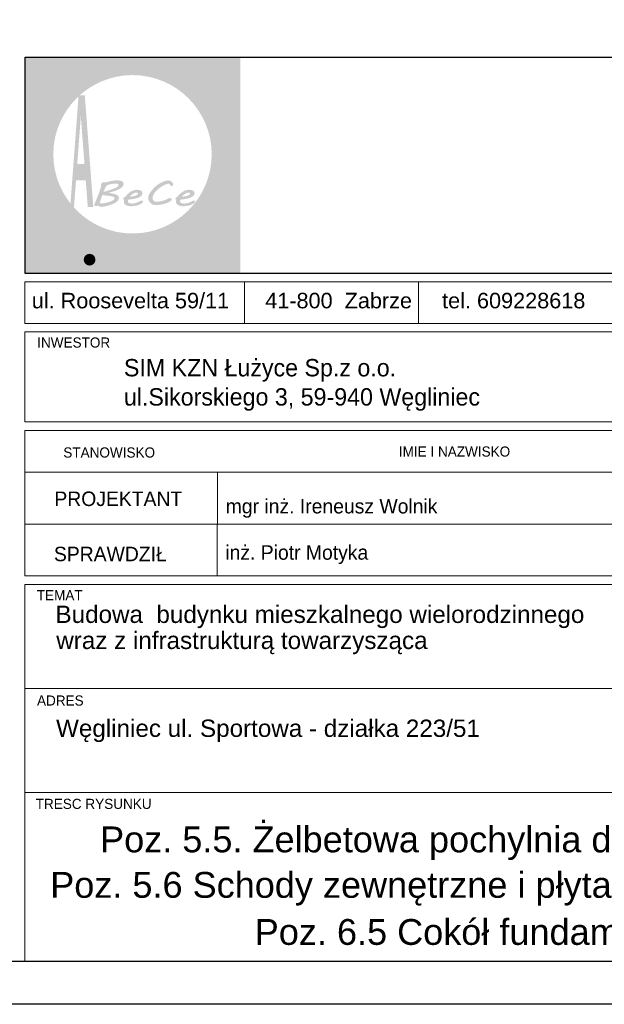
# Model space of a CAD drawing. Header units: millimetres. Extents: x 794 to 22817, y 194 to 7636.
# Tile 9 of 16: x 2580 to 2750, y 557 to 843. Entities that reach past the tile are written whole.
import ezdxf
from ezdxf.enums import TextEntityAlignment as Align

# ---------------------------------------------------------------- set-up
doc = ezdxf.new("R2010")
doc.units = ezdxf.units.MM
doc.header["$LTSCALE"] = 25
doc.layers.add('A-TABELKA', color=24, linetype='Continuous', lineweight=18)
doc.layers.add('a-tabelka_Nr_pióra__7', color=7, linetype='Continuous', lineweight=13)
doc.layers.add('BA_ram', color=2, linetype='Continuous')
doc.layers.add('Warstwa 1', color=7, linetype='Continuous')
doc.styles.add('olo-2', font='ARIAL.TTF')
doc.styles.add('olo1', font='ISI-ROMANS_PL.SHX', dxfattribs={"height": 18})
doc.styles.add('SN1', font='arial.ttf', dxfattribs={"height": 1})

msp = doc.modelspace()

# ---------------------------------------------------------------- hatches: boundary and pattern name
at = {"linetype": 'Continuous', "lineweight": 0}
h = msp.add_hatch(color=254, dxfattribs=at)
edge = h.paths.add_edge_path()
edge.add_spline(control_points=[(2615.52, 777.46), (2615.52, 777.46), (2615.87, 777.04), (2615.87, 777.04), (2615.87, 777.04), (2616.23, 777.51), (2616.23, 777.51), (2616.23, 777.51), (2615.87, 777.93), (2615.87, 777.93), (2615.87, 777.93), (2615.52, 777.46), (2615.52, 777.46)], knot_values=[0, 0, 0, 0, 0.25, 0.25, 0.25, 0.5, 0.5, 0.5, 0.75, 0.75, 0.75, 1, 1, 1, 1], degree=3, periodic=0)
edge = h.paths.add_edge_path()
edge.add_spline(control_points=[(2614.38, 770.28), (2614.38, 770.28), (2614.53, 769.81), (2614.53, 769.81), (2614.53, 769.81), (2614.61, 769.81), (2614.61, 769.81), (2615.16, 769.81), (2615.56, 769.95), (2615.78, 770.23), (2616, 770.51), (2616.11, 771.02), (2616.11, 771.76), (2616.11, 771.76), (2616.11, 776.09), (2616.11, 776.09), (2616.11, 776.09), (2615.63, 776.03), (2615.63, 776.03), (2615.63, 776.03), (2615.63, 771.76), (2615.63, 771.76), (2615.63, 771.14), (2615.56, 770.74), (2615.4, 770.56), (2615.24, 770.37), (2614.94, 770.28), (2614.51, 770.28), (2614.51, 770.28), (2614.38, 770.28), (2614.38, 770.28)], knot_values=[0, 0, 0, 0, 0.1, 0.1, 0.1, 0.2, 0.2, 0.2, 0.3, 0.3, 0.3, 0.4, 0.4, 0.4, 0.5, 0.5, 0.5, 0.6, 0.6, 0.6, 0.7, 0.7, 0.7, 0.8, 0.8, 0.8, 0.9, 0.9, 0.9, 1, 1, 1, 1], degree=3, periodic=0)
h = msp.add_hatch(color=254, dxfattribs=at)
edge = h.paths.add_edge_path()
edge.add_spline(control_points=[(2627.28, 771.48), (2627.28, 771.48), (2627.28, 771.99), (2627.28, 771.99), (2627.2, 771.97), (2627.12, 771.95), (2627.05, 771.94), (2626.98, 771.93), (2626.92, 771.93), (2626.86, 771.93), (2626.6, 771.93), (2626.42, 772.01), (2626.31, 772.17), (2626.21, 772.33), (2626.15, 772.65), (2626.15, 773.15), (2626.15, 773.15), (2626.15, 775.54), (2626.15, 775.54), (2626.15, 775.54), (2627.24, 775.54), (2627.24, 775.54), (2627.24, 775.54), (2627.24, 776.03), (2627.24, 776.03), (2627.24, 776.03), (2626.15, 776.03), (2626.15, 776.03), (2626.15, 776.03), (2626.15, 777.42), (2626.15, 777.42), (2626.15, 777.42), (2625.69, 777.11), (2625.69, 777.11), (2625.69, 777.11), (2625.69, 776.03), (2625.69, 776.03), (2625.69, 776.03), (2625.22, 776.03), (2625.22, 776.03), (2625.22, 776.03), (2625.09, 775.54), (2625.09, 775.54), (2625.09, 775.54), (2625.69, 775.54), (2625.69, 775.54), (2625.69, 775.54), (2625.69, 773.21), (2625.69, 773.21), (2625.69, 772.53), (2625.78, 772.06), (2625.95, 771.8), (2626.12, 771.55), (2626.42, 771.42), (2626.84, 771.42), (2626.9, 771.42), (2626.97, 771.42), (2627.05, 771.43), (2627.12, 771.44), (2627.2, 771.46), (2627.28, 771.48)], knot_values=[0, 0, 0, 0, 0.05, 0.05, 0.05, 0.1, 0.1, 0.1, 0.15, 0.15, 0.15, 0.2, 0.2, 0.2, 0.25, 0.25, 0.25, 0.3, 0.3, 0.3, 0.35, 0.35, 0.35, 0.4, 0.4, 0.4, 0.45, 0.45, 0.45, 0.5, 0.5, 0.5, 0.55, 0.55, 0.55, 0.6, 0.6, 0.6, 0.65, 0.65, 0.65, 0.7, 0.7, 0.7, 0.75, 0.75, 0.75, 0.8, 0.8, 0.8, 0.85, 0.85, 0.85, 0.9, 0.9, 0.9, 0.95, 0.95, 0.95, 1, 1, 1, 1], degree=3, periodic=0)
h = msp.add_hatch(color=160, dxfattribs=at)
edge = h.paths.add_edge_path()
edge.add_spline(control_points=[(2600.14, 775.07), (2599.2, 775.07), (2598.43, 774.31), (2598.43, 773.36), (2598.43, 772.42), (2599.2, 771.65), (2600.14, 771.65), (2601.08, 771.65), (2601.85, 772.42), (2601.85, 773.36), (2601.85, 774.31), (2601.08, 775.07), (2600.14, 775.07)], knot_values=[0, 0, 0, 0, 0.25, 0.25, 0.25, 0.5, 0.5, 0.5, 0.75, 0.75, 0.75, 1, 1, 1, 1], degree=3, periodic=0)
h = msp.add_hatch(color=254, dxfattribs=at)
edge = h.paths.add_edge_path()
edge.add_spline(control_points=[(2603.38, 776.03), (2603.38, 776.03), (2603.38, 769.81), (2603.38, 769.81), (2603.38, 769.81), (2603.85, 769.87), (2603.85, 769.87), (2603.85, 769.87), (2603.85, 772.39), (2603.85, 772.39), (2604.05, 772.06), (2604.3, 771.81), (2604.59, 771.63), (2604.88, 771.46), (2605.21, 771.37), (2605.57, 771.37), (2606.19, 771.37), (2606.71, 771.6), (2607.13, 772.06), (2607.55, 772.51), (2607.76, 773.08), (2607.76, 773.76), (2607.76, 774.43), (2607.55, 775), (2607.13, 775.45), (2606.71, 775.9), (2606.19, 776.13), (2605.57, 776.13), (2605.22, 776.13), (2604.9, 776.05), (2604.61, 775.87), (2604.32, 775.7), (2604.06, 775.45), (2603.85, 775.13), (2603.85, 775.13), (2603.85, 776.09), (2603.85, 776.09), (2603.85, 776.09), (2603.38, 776.03), (2603.38, 776.03)], knot_values=[0, 0, 0, 0, 0.076923, 0.076923, 0.076923, 0.153846, 0.153846, 0.153846, 0.230769, 0.230769, 0.230769, 0.307692, 0.307692, 0.307692, 0.384615, 0.384615, 0.384615, 0.461538, 0.461538, 0.461538, 0.538462, 0.538462, 0.538462, 0.615385, 0.615385, 0.615385, 0.692308, 0.692308, 0.692308, 0.769231, 0.769231, 0.769231, 0.846154, 0.846154, 0.846154, 0.923077, 0.923077, 0.923077, 1, 1, 1, 1], degree=3, periodic=0)
edge = h.paths.add_edge_path(flags=16)
edge.add_spline(control_points=[(2603.85, 773.76), (2603.85, 774.28), (2604.01, 774.72), (2604.35, 775.09), (2604.69, 775.46), (2605.09, 775.64), (2605.57, 775.64), (2606.04, 775.64), (2606.45, 775.46), (2606.78, 775.09), (2607.12, 774.72), (2607.28, 774.28), (2607.28, 773.76), (2607.28, 773.24), (2607.12, 772.79), (2606.78, 772.43), (2606.45, 772.06), (2606.04, 771.87), (2605.57, 771.87), (2605.09, 771.87), (2604.69, 772.06), (2604.35, 772.43), (2604.01, 772.79), (2603.85, 773.24), (2603.85, 773.76)], knot_values=[0, 0, 0, 0, 0.125, 0.125, 0.125, 0.25, 0.25, 0.25, 0.375, 0.375, 0.375, 0.5, 0.5, 0.5, 0.625, 0.625, 0.625, 0.75, 0.75, 0.75, 0.875, 0.875, 0.875, 1, 1, 1, 1], degree=3, periodic=0)
h = msp.add_hatch(color=254, dxfattribs=at)
edge = h.paths.add_edge_path()
edge.add_spline(control_points=[(2608.43, 771.42), (2608.43, 771.42), (2608.89, 771.48), (2608.89, 771.48), (2608.89, 771.48), (2608.89, 773.2), (2608.89, 773.2), (2608.89, 774), (2609.01, 774.6), (2609.23, 775), (2609.46, 775.4), (2609.81, 775.63), (2610.28, 775.68), (2610.28, 775.68), (2610.47, 776.18), (2610.47, 776.18), (2610.47, 776.18), (2610.36, 776.18), (2610.36, 776.18), (2610.03, 776.18), (2609.75, 776.09), (2609.51, 775.91), (2609.27, 775.73), (2609.06, 775.47), (2608.89, 775.11), (2608.89, 775.11), (2608.89, 776.09), (2608.89, 776.09), (2608.89, 776.09), (2608.43, 776.03), (2608.43, 776.03), (2608.43, 776.03), (2608.43, 771.42), (2608.43, 771.42)], knot_values=[0, 0, 0, 0, 0.090909, 0.090909, 0.090909, 0.181818, 0.181818, 0.181818, 0.272727, 0.272727, 0.272727, 0.363636, 0.363636, 0.363636, 0.454545, 0.454545, 0.454545, 0.545455, 0.545455, 0.545455, 0.636364, 0.636364, 0.636364, 0.727273, 0.727273, 0.727273, 0.818182, 0.818182, 0.818182, 0.909091, 0.909091, 0.909091, 1, 1, 1, 1], degree=3, periodic=0)
h = msp.add_hatch(color=254, dxfattribs=at)
edge = h.paths.add_edge_path()
edge.add_spline(control_points=[(2610.5, 773.76), (2610.5, 773.08), (2610.71, 772.52), (2611.14, 772.06), (2611.56, 771.6), (2612.08, 771.37), (2612.71, 771.37), (2613.33, 771.37), (2613.85, 771.6), (2614.27, 772.06), (2614.69, 772.51), (2614.9, 773.08), (2614.9, 773.76), (2614.9, 774.43), (2614.69, 775), (2614.27, 775.45), (2613.85, 775.9), (2613.33, 776.13), (2612.71, 776.13), (2612.08, 776.13), (2611.55, 775.9), (2611.13, 775.45), (2610.71, 775), (2610.5, 774.43), (2610.5, 773.76)], knot_values=[0, 0, 0, 0, 0.125, 0.125, 0.125, 0.25, 0.25, 0.25, 0.375, 0.375, 0.375, 0.5, 0.5, 0.5, 0.625, 0.625, 0.625, 0.75, 0.75, 0.75, 0.875, 0.875, 0.875, 1, 1, 1, 1], degree=3, periodic=0)
edge = h.paths.add_edge_path(flags=16)
edge.add_spline(control_points=[(2610.98, 773.76), (2610.98, 774.28), (2611.15, 774.72), (2611.49, 775.09), (2611.82, 775.46), (2612.23, 775.64), (2612.71, 775.64), (2613.18, 775.64), (2613.59, 775.46), (2613.92, 775.09), (2614.26, 774.72), (2614.43, 774.28), (2614.43, 773.76), (2614.43, 773.24), (2614.26, 772.79), (2613.92, 772.43), (2613.59, 772.06), (2613.18, 771.87), (2612.71, 771.87), (2612.23, 771.87), (2611.82, 772.06), (2611.49, 772.43), (2611.15, 772.79), (2610.98, 773.24), (2610.98, 773.76)], knot_values=[0, 0, 0, 0, 0.125, 0.125, 0.125, 0.25, 0.25, 0.25, 0.375, 0.375, 0.375, 0.5, 0.5, 0.5, 0.625, 0.625, 0.625, 0.75, 0.75, 0.75, 0.875, 0.875, 0.875, 1, 1, 1, 1], degree=3, periodic=0)
h = msp.add_hatch(color=254, dxfattribs=at)
edge = h.paths.add_edge_path()
edge.add_spline(control_points=[(2620.64, 772.02), (2620.64, 772.02), (2620.64, 772.68), (2620.64, 772.68), (2620.32, 772.4), (2620.03, 772.2), (2619.77, 772.08), (2619.51, 771.96), (2619.25, 771.9), (2618.99, 771.9), (2618.66, 771.9), (2618.36, 771.99), (2618.09, 772.17), (2617.83, 772.35), (2617.61, 772.6), (2617.46, 772.93), (2617.46, 772.93), (2620.72, 775.04), (2620.72, 775.04), (2620.56, 775.39), (2620.33, 775.66), (2620.03, 775.85), (2619.73, 776.04), (2619.38, 776.13), (2618.99, 776.13), (2618.36, 776.13), (2617.84, 775.91), (2617.41, 775.45), (2616.99, 775), (2616.78, 774.44), (2616.78, 773.76), (2616.78, 773.08), (2616.99, 772.51), (2617.41, 772.06), (2617.83, 771.6), (2618.36, 771.37), (2618.99, 771.37), (2619.28, 771.37), (2619.55, 771.42), (2619.82, 771.53), (2620.09, 771.63), (2620.36, 771.8), (2620.64, 772.02)], knot_values=[0, 0, 0, 0, 0.071429, 0.071429, 0.071429, 0.142857, 0.142857, 0.142857, 0.214286, 0.214286, 0.214286, 0.285714, 0.285714, 0.285714, 0.357143, 0.357143, 0.357143, 0.428571, 0.428571, 0.428571, 0.5, 0.5, 0.5, 0.571429, 0.571429, 0.571429, 0.642857, 0.642857, 0.642857, 0.714286, 0.714286, 0.714286, 0.785714, 0.785714, 0.785714, 0.857143, 0.857143, 0.857143, 0.928571, 0.928571, 0.928571, 1, 1, 1, 1], degree=3, periodic=0)
edge = h.paths.add_edge_path(flags=16)
edge.add_spline(control_points=[(2617.29, 773.37), (2617.29, 773.43), (2617.28, 773.49), (2617.28, 773.55), (2617.28, 773.61), (2617.28, 773.68), (2617.28, 773.77), (2617.28, 774.29), (2617.44, 774.73), (2617.77, 775.09), (2618.1, 775.45), (2618.51, 775.63), (2618.99, 775.63), (2619.22, 775.63), (2619.42, 775.59), (2619.6, 775.51), (2619.77, 775.43), (2619.92, 775.31), (2620.04, 775.15), (2620.04, 775.15), (2617.29, 773.37), (2617.29, 773.37)], knot_values=[0, 0, 0, 0, 0.142857, 0.142857, 0.142857, 0.285714, 0.285714, 0.285714, 0.428571, 0.428571, 0.428571, 0.571429, 0.571429, 0.571429, 0.714286, 0.714286, 0.714286, 0.857143, 0.857143, 0.857143, 1, 1, 1, 1], degree=3, periodic=0)
h = msp.add_hatch(color=254, dxfattribs=at)
edge = h.paths.add_edge_path()
edge.add_spline(control_points=[(2624.83, 771.93), (2624.83, 771.93), (2624.52, 772.34), (2624.52, 772.34), (2624.32, 772.19), (2624.11, 772.08), (2623.9, 771.99), (2623.69, 771.91), (2623.48, 771.87), (2623.28, 771.87), (2622.8, 771.87), (2622.4, 772.06), (2622.06, 772.43), (2621.72, 772.8), (2621.55, 773.24), (2621.55, 773.76), (2621.55, 774.27), (2621.72, 774.72), (2622.06, 775.09), (2622.4, 775.46), (2622.8, 775.64), (2623.28, 775.64), (2623.5, 775.64), (2623.7, 775.61), (2623.9, 775.54), (2624.09, 775.47), (2624.29, 775.36), (2624.5, 775.2), (2624.5, 775.2), (2624.81, 775.61), (2624.81, 775.61), (2624.58, 775.79), (2624.34, 775.92), (2624.09, 776.01), (2623.85, 776.09), (2623.57, 776.13), (2623.28, 776.13), (2622.65, 776.13), (2622.13, 775.91), (2621.71, 775.45), (2621.28, 775), (2621.07, 774.44), (2621.07, 773.76), (2621.07, 773.08), (2621.29, 772.52), (2621.71, 772.06), (2622.13, 771.6), (2622.65, 771.37), (2623.28, 771.37), (2623.54, 771.37), (2623.81, 771.42), (2624.08, 771.51), (2624.35, 771.61), (2624.6, 771.75), (2624.83, 771.93)], knot_values=[0, 0, 0, 0, 0.055556, 0.055556, 0.055556, 0.111111, 0.111111, 0.111111, 0.166667, 0.166667, 0.166667, 0.222222, 0.222222, 0.222222, 0.277778, 0.277778, 0.277778, 0.333333, 0.333333, 0.333333, 0.388889, 0.388889, 0.388889, 0.444444, 0.444444, 0.444444, 0.5, 0.5, 0.5, 0.555556, 0.555556, 0.555556, 0.611111, 0.611111, 0.611111, 0.666667, 0.666667, 0.666667, 0.722222, 0.722222, 0.722222, 0.777778, 0.777778, 0.777778, 0.833333, 0.833333, 0.833333, 0.888889, 0.888889, 0.888889, 0.944444, 0.944444, 0.944444, 1, 1, 1, 1], degree=3, periodic=0)
at = {"layer": 'a-tabelka_Nr_pióra__7', "linetype": 'Continuous', "lineweight": 0}
h = msp.add_hatch(color=256, dxfattribs=at)
edge = h.paths.add_edge_path()
edge.add_spline(control_points=[(2581.25, 832.27), (2581.25, 832.27), (2581.25, 769.38), (2581.25, 769.38), (2581.25, 769.38), (2644, 769.38), (2644, 769.38), (2644, 769.38), (2644, 832.27), (2644, 832.27), (2644, 832.27), (2581.25, 832.27), (2581.25, 832.27)], knot_values=[0, 0, 0, 0, 0.25, 0.25, 0.25, 0.5, 0.5, 0.5, 0.75, 0.75, 0.75, 1, 1, 1, 1], degree=3, periodic=0)
edge = h.paths.add_edge_path(flags=16)
edge.add_spline(control_points=[(2612.63, 827.06), (2625.32, 827.06), (2635.67, 816.71), (2635.67, 804.02), (2635.67, 791.33), (2625.32, 780.98), (2612.63, 780.98), (2599.94, 780.98), (2589.58, 791.33), (2589.58, 804.02), (2589.58, 816.71), (2599.94, 827.06), (2612.63, 827.06)], knot_values=[0, 0, 0, 0, 0.25, 0.25, 0.25, 0.5, 0.5, 0.5, 0.75, 0.75, 0.75, 1, 1, 1, 1], degree=3, periodic=0)
h = msp.add_hatch(dxfattribs=at)
h.set_pattern_fill('ANSI32', color=256, scale=4.951524, style=0)
h.set_pattern_definition([(45, (2622.6451, 767.6574), (-1.31297, 1.31297), []), (45, (2623.5205, 767.6574), (-1.31297, 1.31297), [])])
edge = h.paths.add_edge_path()
edge.add_spline(control_points=[(2596.19, 796.46), (2596.19, 796.46), (2598.99, 796.46), (2598.99, 796.46), (2598.99, 796.46), (2599.61, 788.73), (2599.61, 788.73), (2599.61, 788.73), (2601.21, 788.73), (2601.21, 788.73), (2601.21, 788.73), (2598.74, 821.17), (2598.74, 821.17), (2598.74, 821.17), (2596.94, 821.17), (2596.94, 821.17), (2596.94, 821.17), (2594.51, 788.73), (2594.51, 788.73), (2594.51, 788.73), (2595.61, 788.73), (2595.61, 788.73), (2595.61, 788.73), (2596.19, 796.46), (2596.19, 796.46)], knot_values=[0, 0, 0, 0, 0.125, 0.125, 0.125, 0.25, 0.25, 0.25, 0.375, 0.375, 0.375, 0.5, 0.5, 0.5, 0.625, 0.625, 0.625, 0.75, 0.75, 0.75, 0.875, 0.875, 0.875, 1, 1, 1, 1], degree=3, periodic=0)
edge = h.paths.add_edge_path(flags=16)
edge.add_spline(control_points=[(2596.19, 796.46), (2596.19, 796.46), (2595.61, 788.73), (2595.61, 788.73), (2595.61, 788.73), (2594.51, 788.73), (2594.51, 788.73), (2594.51, 788.73), (2596.94, 821.17), (2596.94, 821.17), (2596.94, 821.17), (2598.74, 821.17), (2598.74, 821.17), (2598.74, 821.17), (2601.21, 788.73), (2601.21, 788.73), (2601.21, 788.73), (2599.61, 788.73), (2599.61, 788.73), (2599.61, 788.73), (2598.99, 796.46), (2598.99, 796.46), (2598.99, 796.46), (2596.19, 796.46), (2596.19, 796.46)], knot_values=[0, 0, 0, 0, 0.125, 0.125, 0.125, 0.25, 0.25, 0.25, 0.375, 0.375, 0.375, 0.5, 0.5, 0.5, 0.625, 0.625, 0.625, 0.75, 0.75, 0.75, 0.875, 0.875, 0.875, 1, 1, 1, 1], degree=3, periodic=0)
edge = h.paths.add_edge_path(flags=0)
edge.add_spline(control_points=[(2598.66, 801.19), (2598.66, 801.19), (2596.56, 801.19), (2596.56, 801.19), (2596.56, 801.19), (2597.59, 815.04), (2597.59, 815.04), (2597.59, 815.04), (2598.66, 801.19), (2598.66, 801.19)], knot_values=[0, 0, 0, 0, 0.333333, 0.333333, 0.333333, 0.666667, 0.666667, 0.666667, 1, 1, 1, 1], degree=3, periodic=0)
edge = h.paths.add_edge_path(flags=0)
edge.add_spline(control_points=[(2598.66, 801.19), (2598.66, 801.19), (2597.59, 815.04), (2597.59, 815.04), (2597.59, 815.04), (2596.56, 801.19), (2596.56, 801.19), (2596.56, 801.19), (2598.66, 801.19), (2598.66, 801.19)], knot_values=[0, 0, 0, 0, 0.333333, 0.333333, 0.333333, 0.666667, 0.666667, 0.666667, 1, 1, 1, 1], degree=3, periodic=0)
h = msp.add_hatch(color=256, dxfattribs=at)
edge = h.paths.add_edge_path()
edge.add_spline(control_points=[(2608.67, 791.37), (2608.67, 791.56), (2608.61, 791.72), (2608.49, 791.87), (2608.37, 792.02), (2608.18, 792.15), (2607.93, 792.26), (2607.67, 792.38), (2607.35, 792.48), (2606.96, 792.56), (2606.57, 792.65), (2606.11, 792.72), (2605.58, 792.78), (2606.25, 792.96), (2606.86, 793.14), (2607.4, 793.32), (2607.95, 793.51), (2608.42, 793.7), (2608.81, 793.92), (2609.2, 794.13), (2609.5, 794.36), (2609.71, 794.61), (2609.93, 794.85), (2610.03, 795.13), (2610.03, 795.44), (2610.03, 795.62), (2609.98, 795.78), (2609.88, 795.9), (2609.77, 796.03), (2609.63, 796.13), (2609.46, 796.21), (2609.28, 796.29), (2609.08, 796.35), (2608.86, 796.38), (2608.64, 796.42), (2608.4, 796.43), (2608.16, 796.43), (2607.97, 796.43), (2607.79, 796.43), (2607.6, 796.41), (2607.42, 796.4), (2607.24, 796.38), (2607.05, 796.35), (2606.85, 796.32), (2606.65, 796.28), (2606.43, 796.23), (2606.22, 796.19), (2605.98, 796.13), (2605.72, 796.06), (2605.55, 796.01), (2605.41, 795.98), (2605.3, 795.95), (2605.2, 795.93), (2605.11, 795.9), (2605.04, 795.89), (2604.98, 795.88), (2604.92, 795.87), (2604.88, 795.87), (2604.84, 795.86), (2604.79, 795.86), (2604.75, 795.86), (2604.65, 795.86), (2604.54, 795.86), (2604.43, 795.87), (2604.3, 795.88), (2604.2, 795.89), (2604.13, 795.89), (2604.05, 795.89), (2603.97, 795.86), (2603.9, 795.82), (2603.83, 795.77), (2603.77, 795.71), (2603.71, 795.64), (2603.65, 795.57), (2603.6, 795.5), (2603.56, 795.42), (2603.52, 795.34), (2603.49, 795.26), (2603.46, 795.2), (2603.46, 795.2), (2603.47, 795.21), (2603.47, 795.21), (2603.47, 795.21), (2603.43, 795.12), (2603.43, 795.12), (2603.43, 795.12), (2603.44, 795.05), (2603.44, 795.05), (2603.45, 795), (2603.45, 794.95), (2603.46, 794.89), (2603.46, 794.83), (2603.47, 794.78), (2603.48, 794.73), (2603.48, 794.68), (2603.48, 794.65), (2603.48, 794.64), (2603.48, 794.64), (2603.29, 794.04), (2603.29, 794.04), (2603.2, 793.75), (2603.09, 793.45), (2602.98, 793.13), (2602.87, 792.81), (2602.75, 792.49), (2602.63, 792.16), (2602.51, 791.83), (2602.38, 791.51), (2602.25, 791.18), (2602.12, 790.86), (2601.99, 790.55), (2601.86, 790.25), (2601.78, 790.09), (2601.7, 789.93), (2601.63, 789.77), (2601.57, 789.6), (2601.54, 789.44), (2601.54, 789.26), (2601.54, 789.22), (2601.54, 789.19), (2601.56, 789.16), (2601.57, 789.13), (2601.59, 789.1), (2601.62, 789.07), (2601.64, 789.04), (2601.67, 789.02), (2601.7, 789), (2601.73, 788.98), (2601.77, 788.97), (2601.8, 788.97), (2601.8, 788.97), (2601.99, 788.97), (2601.99, 788.97), (2602.11, 788.97), (2602.24, 788.98), (2602.36, 789.01), (2602.48, 789.04), (2602.59, 789.09), (2602.7, 789.15), (2602.77, 789.07), (2602.83, 789), (2602.89, 788.94), (2602.95, 788.89), (2603.01, 788.84), (2603.07, 788.81), (2603.14, 788.78), (2603.21, 788.76), (2603.28, 788.75), (2603.36, 788.73), (2603.45, 788.73), (2603.55, 788.73), (2603.76, 788.73), (2603.98, 788.75), (2604.22, 788.78), (2604.45, 788.82), (2604.69, 788.87), (2604.94, 788.93), (2605.19, 788.99), (2605.43, 789.06), (2605.68, 789.13), (2605.92, 789.21), (2606.15, 789.29), (2606.37, 789.38), (2606.59, 789.46), (2606.79, 789.54), (2606.98, 789.62), (2607.17, 789.71), (2607.33, 789.78), (2607.46, 789.85), (2607.88, 790.08), (2608.19, 790.33), (2608.38, 790.59), (2608.58, 790.86), (2608.67, 791.12), (2608.67, 791.37)], knot_values=[0, 0, 0, 0, 0.017241, 0.017241, 0.017241, 0.034483, 0.034483, 0.034483, 0.051724, 0.051724, 0.051724, 0.068966, 0.068966, 0.068966, 0.086207, 0.086207, 0.086207, 0.103448, 0.103448, 0.103448, 0.12069, 0.12069, 0.12069, 0.137931, 0.137931, 0.137931, 0.155172, 0.155172, 0.155172, 0.172414, 0.172414, 0.172414, 0.189655, 0.189655, 0.189655, 0.206897, 0.206897, 0.206897, 0.224138, 0.224138, 0.224138, 0.241379, 0.241379, 0.241379, 0.258621, 0.258621, 0.258621, 0.275862, 0.275862, 0.275862, 0.293103, 0.293103, 0.293103, 0.310345, 0.310345, 0.310345, 0.327586, 0.327586, 0.327586, 0.344828, 0.344828, 0.344828, 0.362069, 0.362069, 0.362069, 0.37931, 0.37931, 0.37931, 0.396552, 0.396552, 0.396552, 0.413793, 0.413793, 0.413793, 0.431034, 0.431034, 0.431034, 0.448276, 0.448276, 0.448276, 0.465517, 0.465517, 0.465517, 0.482759, 0.482759, 0.482759, 0.5, 0.5, 0.5, 0.517241, 0.517241, 0.517241, 0.534483, 0.534483, 0.534483, 0.551724, 0.551724, 0.551724, 0.568966, 0.568966, 0.568966, 0.586207, 0.586207, 0.586207, 0.603448, 0.603448, 0.603448, 0.62069, 0.62069, 0.62069, 0.637931, 0.637931, 0.637931, 0.655172, 0.655172, 0.655172, 0.672414, 0.672414, 0.672414, 0.689655, 0.689655, 0.689655, 0.706897, 0.706897, 0.706897, 0.724138, 0.724138, 0.724138, 0.741379, 0.741379, 0.741379, 0.758621, 0.758621, 0.758621, 0.775862, 0.775862, 0.775862, 0.793103, 0.793103, 0.793103, 0.810345, 0.810345, 0.810345, 0.827586, 0.827586, 0.827586, 0.844828, 0.844828, 0.844828, 0.862069, 0.862069, 0.862069, 0.87931, 0.87931, 0.87931, 0.896552, 0.896552, 0.896552, 0.913793, 0.913793, 0.913793, 0.931034, 0.931034, 0.931034, 0.948276, 0.948276, 0.948276, 0.965517, 0.965517, 0.965517, 0.982759, 0.982759, 0.982759, 1, 1, 1, 1], degree=3, periodic=0)
edge = h.paths.add_edge_path(flags=16)
edge.add_spline(control_points=[(2606.36, 791.85), (2606.66, 791.79), (2606.91, 791.71), (2607.1, 791.61), (2607.29, 791.51), (2607.39, 791.39), (2607.39, 791.25), (2607.39, 791.16), (2607.36, 791.08), (2607.31, 791), (2607.26, 790.92), (2607.2, 790.85), (2607.12, 790.77), (2607.05, 790.7), (2606.96, 790.64), (2606.86, 790.58), (2606.77, 790.52), (2606.68, 790.47), (2606.59, 790.43), (2606.36, 790.33), (2606.13, 790.24), (2605.88, 790.16), (2605.64, 790.08), (2605.41, 790.01), (2605.17, 789.95), (2604.94, 789.89), (2604.71, 789.84), (2604.5, 789.8), (2604.28, 789.76), (2604.08, 789.73), (2603.9, 789.72), (2603.88, 789.72), (2603.84, 789.72), (2603.76, 789.72), (2603.68, 789.73), (2603.59, 789.73), (2603.48, 789.74), (2603.48, 789.74), (2603.03, 789.78), (2603.03, 789.78), (2603.16, 790.18), (2603.29, 790.57), (2603.42, 790.96), (2603.55, 791.35), (2603.71, 791.76), (2603.88, 792.19), (2603.94, 792.18), (2604.04, 792.16), (2604.18, 792.14), (2604.32, 792.12), (2604.47, 792.1), (2604.64, 792.07), (2604.81, 792.05), (2604.98, 792.03), (2605.17, 792.01), (2605.35, 791.99), (2605.53, 791.96), (2605.69, 791.94), (2605.85, 791.92), (2605.99, 791.9), (2606.11, 791.89), (2606.23, 791.87), (2606.32, 791.85), (2606.36, 791.85)], knot_values=[0, 0, 0, 0, 0.047619, 0.047619, 0.047619, 0.095238, 0.095238, 0.095238, 0.142857, 0.142857, 0.142857, 0.190476, 0.190476, 0.190476, 0.238095, 0.238095, 0.238095, 0.285714, 0.285714, 0.285714, 0.333333, 0.333333, 0.333333, 0.380952, 0.380952, 0.380952, 0.428571, 0.428571, 0.428571, 0.47619, 0.47619, 0.47619, 0.52381, 0.52381, 0.52381, 0.571429, 0.571429, 0.571429, 0.619048, 0.619048, 0.619048, 0.666667, 0.666667, 0.666667, 0.714286, 0.714286, 0.714286, 0.761905, 0.761905, 0.761905, 0.809524, 0.809524, 0.809524, 0.857143, 0.857143, 0.857143, 0.904762, 0.904762, 0.904762, 0.952381, 0.952381, 0.952381, 1, 1, 1, 1], degree=3, periodic=0)
edge = h.paths.add_edge_path(flags=0)
edge.add_spline(control_points=[(2604.21, 793.06), (2604.26, 793.19), (2604.31, 793.31), (2604.36, 793.43), (2604.4, 793.55), (2604.45, 793.66), (2604.49, 793.75), (2604.53, 793.85), (2604.56, 793.94), (2604.58, 794.01), (2604.61, 794.08), (2604.63, 794.13), (2604.64, 794.17), (2604.67, 794.2), (2604.7, 794.25), (2604.74, 794.31), (2604.77, 794.38), (2604.8, 794.45), (2604.84, 794.52), (2604.87, 794.59), (2604.9, 794.66), (2604.92, 794.72), (2604.95, 794.78), (2604.96, 794.81), (2604.98, 794.83), (2605.05, 794.9), (2605.18, 794.98), (2605.39, 795.06), (2605.6, 795.14), (2605.84, 795.21), (2606.11, 795.28), (2606.38, 795.35), (2606.65, 795.4), (2606.94, 795.44), (2607.22, 795.49), (2607.48, 795.51), (2607.71, 795.51), (2607.87, 795.51), (2608.01, 795.5), (2608.12, 795.47), (2608.23, 795.45), (2608.32, 795.42), (2608.39, 795.37), (2608.45, 795.33), (2608.51, 795.29), (2608.54, 795.23), (2608.57, 795.18), (2608.58, 795.13), (2608.58, 795.08), (2608.58, 795), (2608.56, 794.91), (2608.51, 794.83), (2608.45, 794.75), (2608.39, 794.67), (2608.3, 794.6), (2608.22, 794.52), (2608.12, 794.45), (2608.02, 794.39), (2607.91, 794.32), (2607.8, 794.27), (2607.69, 794.22), (2607.69, 794.22), (2607.7, 794.22), (2607.7, 794.22), (2607.4, 794.11), (2607.09, 794), (2606.78, 793.88), (2606.48, 793.77), (2606.18, 793.66), (2605.88, 793.56), (2605.58, 793.46), (2605.29, 793.37), (2605.01, 793.28), (2604.73, 793.2), (2604.47, 793.12), (2604.21, 793.06)], knot_values=[0, 0, 0, 0, 0.04, 0.04, 0.04, 0.08, 0.08, 0.08, 0.12, 0.12, 0.12, 0.16, 0.16, 0.16, 0.2, 0.2, 0.2, 0.24, 0.24, 0.24, 0.28, 0.28, 0.28, 0.32, 0.32, 0.32, 0.36, 0.36, 0.36, 0.4, 0.4, 0.4, 0.44, 0.44, 0.44, 0.48, 0.48, 0.48, 0.52, 0.52, 0.52, 0.56, 0.56, 0.56, 0.6, 0.6, 0.6, 0.64, 0.64, 0.64, 0.68, 0.68, 0.68, 0.72, 0.72, 0.72, 0.76, 0.76, 0.76, 0.8, 0.8, 0.8, 0.84, 0.84, 0.84, 0.88, 0.88, 0.88, 0.92, 0.92, 0.92, 0.96, 0.96, 0.96, 1, 1, 1, 1], degree=3, periodic=0)
h = msp.add_hatch(color=256, dxfattribs=at)
edge = h.paths.add_edge_path()
edge.add_spline(control_points=[(2617.19, 791.25), (2617.19, 790.97), (2617.25, 790.72), (2617.38, 790.48), (2617.5, 790.25), (2617.69, 790.01), (2617.96, 789.77), (2618.01, 789.73), (2618.07, 789.68), (2618.14, 789.62), (2618.22, 789.56), (2618.31, 789.51), (2618.41, 789.45), (2618.52, 789.4), (2618.64, 789.35), (2618.78, 789.31), (2618.91, 789.27), (2619.06, 789.25), (2619.23, 789.25), (2619.49, 789.25), (2619.72, 789.26), (2619.89, 789.26), (2620.07, 789.27), (2620.22, 789.29), (2620.35, 789.3), (2620.47, 789.32), (2620.59, 789.33), (2620.68, 789.35), (2620.77, 789.36), (2620.87, 789.38), (2620.97, 789.4), (2621.09, 789.42), (2621.24, 789.45), (2621.44, 789.5), (2621.63, 789.55), (2621.84, 789.6), (2622.07, 789.67), (2622.29, 789.74), (2622.52, 789.82), (2622.75, 789.91), (2622.98, 790.01), (2623.19, 790.1), (2623.37, 790.21), (2623.56, 790.31), (2623.71, 790.42), (2623.83, 790.53), (2623.94, 790.64), (2624, 790.76), (2624, 790.87), (2624, 790.92), (2623.99, 790.97), (2623.96, 791.02), (2623.93, 791.07), (2623.89, 791.11), (2623.84, 791.15), (2623.8, 791.19), (2623.74, 791.22), (2623.68, 791.25), (2623.62, 791.27), (2623.56, 791.28), (2623.5, 791.28), (2623.5, 791.28), (2623.32, 791.28), (2623.32, 791.28), (2623.02, 791.14), (2622.72, 791), (2622.44, 790.87), (2622.15, 790.74), (2621.86, 790.63), (2621.56, 790.54), (2621.26, 790.44), (2620.95, 790.37), (2620.62, 790.31), (2620.29, 790.26), (2619.94, 790.23), (2619.55, 790.23), (2619.38, 790.23), (2619.22, 790.25), (2619.1, 790.29), (2618.97, 790.33), (2618.86, 790.4), (2618.78, 790.51), (2618.71, 790.6), (2618.64, 790.7), (2618.58, 790.83), (2618.51, 790.95), (2618.48, 791.1), (2618.48, 791.27), (2618.48, 791.48), (2618.51, 791.69), (2618.57, 791.89), (2618.63, 792.09), (2618.72, 792.29), (2618.83, 792.48), (2618.93, 792.67), (2619.06, 792.85), (2619.21, 793.04), (2619.36, 793.22), (2619.53, 793.4), (2619.71, 793.58), (2619.83, 793.68), (2619.98, 793.81), (2620.15, 793.94), (2620.32, 794.08), (2620.5, 794.22), (2620.7, 794.35), (2620.9, 794.49), (2621.11, 794.63), (2621.33, 794.77), (2621.55, 794.9), (2621.77, 795.02), (2621.99, 795.12), (2622.21, 795.23), (2622.43, 795.31), (2622.64, 795.37), (2622.85, 795.44), (2623.05, 795.47), (2623.23, 795.47), (2623.29, 795.47), (2623.35, 795.45), (2623.39, 795.42), (2623.42, 795.39), (2623.46, 795.34), (2623.48, 795.3), (2623.51, 795.25), (2623.53, 795.2), (2623.55, 795.14), (2623.57, 795.08), (2623.59, 795.03), (2623.62, 794.98), (2623.66, 794.94), (2623.7, 794.9), (2623.76, 794.86), (2623.82, 794.83), (2623.9, 794.81), (2624, 794.81), (2624.06, 794.81), (2624.12, 794.82), (2624.18, 794.83), (2624.23, 794.83), (2624.27, 794.85), (2624.3, 794.88), (2624.34, 794.91), (2624.36, 794.96), (2624.38, 795.02), (2624.39, 795.08), (2624.4, 795.17), (2624.4, 795.28), (2624.4, 795.43), (2624.37, 795.57), (2624.29, 795.71), (2624.22, 795.84), (2624.11, 795.96), (2623.99, 796.07), (2623.86, 796.17), (2623.7, 796.25), (2623.53, 796.31), (2623.36, 796.37), (2623.18, 796.4), (2622.99, 796.4), (2622.8, 796.4), (2622.61, 796.38), (2622.42, 796.33), (2622.23, 796.28), (2622.04, 796.23), (2621.86, 796.16), (2621.67, 796.09), (2621.49, 796.01), (2621.32, 795.93), (2621.14, 795.84), (2620.97, 795.76), (2620.81, 795.69), (2620.81, 795.69), (2620.82, 795.69), (2620.82, 795.69), (2620.57, 795.58), (2620.3, 795.42), (2620.01, 795.21), (2619.73, 795.01), (2619.45, 794.78), (2619.17, 794.52), (2618.89, 794.25), (2618.62, 793.96), (2618.35, 793.65), (2618.08, 793.34), (2617.84, 793.02), (2617.62, 792.68), (2617.46, 792.44), (2617.35, 792.2), (2617.29, 791.94), (2617.22, 791.68), (2617.19, 791.45), (2617.19, 791.25)], knot_values=[0, 0, 0, 0, 0.015625, 0.015625, 0.015625, 0.03125, 0.03125, 0.03125, 0.046875, 0.046875, 0.046875, 0.0625, 0.0625, 0.0625, 0.078125, 0.078125, 0.078125, 0.09375, 0.09375, 0.09375, 0.109375, 0.109375, 0.109375, 0.125, 0.125, 0.125, 0.140625, 0.140625, 0.140625, 0.15625, 0.15625, 0.15625, 0.171875, 0.171875, 0.171875, 0.1875, 0.1875, 0.1875, 0.203125, 0.203125, 0.203125, 0.21875, 0.21875, 0.21875, 0.234375, 0.234375, 0.234375, 0.25, 0.25, 0.25, 0.265625, 0.265625, 0.265625, 0.28125, 0.28125, 0.28125, 0.296875, 0.296875, 0.296875, 0.3125, 0.3125, 0.3125, 0.328125, 0.328125, 0.328125, 0.34375, 0.34375, 0.34375, 0.359375, 0.359375, 0.359375, 0.375, 0.375, 0.375, 0.390625, 0.390625, 0.390625, 0.40625, 0.40625, 0.40625, 0.421875, 0.421875, 0.421875, 0.4375, 0.4375, 0.4375, 0.453125, 0.453125, 0.453125, 0.46875, 0.46875, 0.46875, 0.484375, 0.484375, 0.484375, 0.5, 0.5, 0.5, 0.515625, 0.515625, 0.515625, 0.53125, 0.53125, 0.53125, 0.546875, 0.546875, 0.546875, 0.5625, 0.5625, 0.5625, 0.578125, 0.578125, 0.578125, 0.59375, 0.59375, 0.59375, 0.609375, 0.609375, 0.609375, 0.625, 0.625, 0.625, 0.640625, 0.640625, 0.640625, 0.65625, 0.65625, 0.65625, 0.671875, 0.671875, 0.671875, 0.6875, 0.6875, 0.6875, 0.703125, 0.703125, 0.703125, 0.71875, 0.71875, 0.71875, 0.734375, 0.734375, 0.734375, 0.75, 0.75, 0.75, 0.765625, 0.765625, 0.765625, 0.78125, 0.78125, 0.78125, 0.796875, 0.796875, 0.796875, 0.8125, 0.8125, 0.8125, 0.828125, 0.828125, 0.828125, 0.84375, 0.84375, 0.84375, 0.859375, 0.859375, 0.859375, 0.875, 0.875, 0.875, 0.890625, 0.890625, 0.890625, 0.90625, 0.90625, 0.90625, 0.921875, 0.921875, 0.921875, 0.9375, 0.9375, 0.9375, 0.953125, 0.953125, 0.953125, 0.96875, 0.96875, 0.96875, 0.984375, 0.984375, 0.984375, 1, 1, 1, 1], degree=3, periodic=0)
h = msp.add_hatch(color=256, dxfattribs=at)
edge = h.paths.add_edge_path()
edge.add_spline(control_points=[(2609.94, 791.04), (2609.94, 790.97), (2609.96, 790.91), (2610.02, 790.87), (2610.07, 790.83), (2610.12, 790.8), (2610.18, 790.8), (2610.12, 790.6), (2610.1, 790.41), (2610.1, 790.25), (2610.1, 790.05), (2610.13, 789.88), (2610.21, 789.73), (2610.28, 789.59), (2610.38, 789.47), (2610.5, 789.37), (2610.62, 789.27), (2610.76, 789.2), (2610.91, 789.14), (2611.07, 789.08), (2611.22, 789.03), (2611.38, 789), (2611.54, 788.97), (2611.69, 788.95), (2611.84, 788.94), (2611.99, 788.93), (2612.12, 788.92), (2612.23, 788.92), (2612.79, 788.92), (2613.32, 788.98), (2613.81, 789.11), (2614.31, 789.23), (2614.79, 789.43), (2615.27, 789.72), (2615.37, 789.78), (2615.46, 789.86), (2615.52, 789.95), (2615.59, 790.04), (2615.64, 790.13), (2615.66, 790.22), (2615.67, 790.24), (2615.67, 790.26), (2615.67, 790.29), (2615.67, 790.31), (2615.67, 790.34), (2615.67, 790.37), (2615.67, 790.42), (2615.66, 790.46), (2615.63, 790.51), (2615.6, 790.55), (2615.52, 790.57), (2615.41, 790.57), (2615.3, 790.57), (2615.17, 790.54), (2615.02, 790.49), (2614.87, 790.43), (2614.72, 790.36), (2614.55, 790.27), (2614.43, 790.21), (2614.28, 790.14), (2614.13, 790.07), (2613.97, 790.01), (2613.81, 789.94), (2613.64, 789.89), (2613.46, 789.83), (2613.28, 789.78), (2613.08, 789.75), (2612.89, 789.71), (2612.68, 789.69), (2612.47, 789.69), (2612.1, 789.69), (2611.81, 789.75), (2611.61, 789.86), (2611.4, 789.97), (2611.29, 790.13), (2611.29, 790.33), (2611.29, 790.42), (2611.31, 790.51), (2611.34, 790.61), (2611.37, 790.7), (2611.4, 790.78), (2611.44, 790.85), (2611.63, 790.86), (2611.85, 790.88), (2612.1, 790.9), (2612.36, 790.93), (2612.62, 790.97), (2612.89, 791.02), (2613.17, 791.07), (2613.44, 791.13), (2613.72, 791.2), (2613.99, 791.27), (2614.25, 791.36), (2614.48, 791.48), (2614.71, 791.58), (2614.92, 791.71), (2615.09, 791.86), (2615.26, 792), (2615.38, 792.18), (2615.44, 792.37), (2615.48, 792.48), (2615.5, 792.59), (2615.5, 792.71), (2615.5, 792.85), (2615.47, 792.98), (2615.41, 793.1), (2615.34, 793.22), (2615.25, 793.32), (2615.12, 793.41), (2615, 793.5), (2614.84, 793.56), (2614.64, 793.61), (2614.45, 793.66), (2614.22, 793.69), (2613.95, 793.69), (2613.64, 793.69), (2613.35, 793.65), (2613.08, 793.57), (2612.8, 793.49), (2612.55, 793.38), (2612.31, 793.26), (2612.07, 793.13), (2611.85, 792.99), (2611.66, 792.83), (2611.46, 792.68), (2611.28, 792.52), (2611.13, 792.37), (2610.98, 792.22), (2610.85, 792.07), (2610.74, 791.94), (2610.64, 791.81), (2610.56, 791.71), (2610.51, 791.63), (2610.34, 791.6), (2610.2, 791.53), (2610.1, 791.43), (2609.99, 791.32), (2609.94, 791.19), (2609.94, 791.04)], knot_values=[0, 0, 0, 0, 0.021739, 0.021739, 0.021739, 0.043478, 0.043478, 0.043478, 0.065217, 0.065217, 0.065217, 0.086957, 0.086957, 0.086957, 0.108696, 0.108696, 0.108696, 0.130435, 0.130435, 0.130435, 0.152174, 0.152174, 0.152174, 0.173913, 0.173913, 0.173913, 0.195652, 0.195652, 0.195652, 0.217391, 0.217391, 0.217391, 0.23913, 0.23913, 0.23913, 0.26087, 0.26087, 0.26087, 0.282609, 0.282609, 0.282609, 0.304348, 0.304348, 0.304348, 0.326087, 0.326087, 0.326087, 0.347826, 0.347826, 0.347826, 0.369565, 0.369565, 0.369565, 0.391304, 0.391304, 0.391304, 0.413043, 0.413043, 0.413043, 0.434783, 0.434783, 0.434783, 0.456522, 0.456522, 0.456522, 0.478261, 0.478261, 0.478261, 0.5, 0.5, 0.5, 0.521739, 0.521739, 0.521739, 0.543478, 0.543478, 0.543478, 0.565217, 0.565217, 0.565217, 0.586957, 0.586957, 0.586957, 0.608696, 0.608696, 0.608696, 0.630435, 0.630435, 0.630435, 0.652174, 0.652174, 0.652174, 0.673913, 0.673913, 0.673913, 0.695652, 0.695652, 0.695652, 0.717391, 0.717391, 0.717391, 0.73913, 0.73913, 0.73913, 0.76087, 0.76087, 0.76087, 0.782609, 0.782609, 0.782609, 0.804348, 0.804348, 0.804348, 0.826087, 0.826087, 0.826087, 0.847826, 0.847826, 0.847826, 0.869565, 0.869565, 0.869565, 0.891304, 0.891304, 0.891304, 0.913043, 0.913043, 0.913043, 0.934783, 0.934783, 0.934783, 0.956522, 0.956522, 0.956522, 0.978261, 0.978261, 0.978261, 1, 1, 1, 1], degree=3, periodic=0)
edge = h.paths.add_edge_path(flags=16)
edge.add_spline(control_points=[(2614.2, 792.49), (2614.16, 792.39), (2614.08, 792.3), (2613.96, 792.21), (2613.83, 792.12), (2613.67, 792.04), (2613.47, 791.97), (2613.26, 791.89), (2613.03, 791.84), (2612.76, 791.79), (2612.48, 791.74), (2612.18, 791.71), (2611.86, 791.69), (2611.93, 791.8), (2612.03, 791.92), (2612.16, 792.06), (2612.3, 792.2), (2612.45, 792.33), (2612.62, 792.45), (2612.79, 792.57), (2612.97, 792.67), (2613.16, 792.75), (2613.35, 792.83), (2613.55, 792.87), (2613.75, 792.87), (2613.88, 792.87), (2613.98, 792.84), (2614.07, 792.8), (2614.17, 792.75), (2614.21, 792.68), (2614.21, 792.58), (2614.21, 792.57), (2614.21, 792.55), (2614.21, 792.54), (2614.21, 792.52), (2614.21, 792.51), (2614.2, 792.49)], knot_values=[0, 0, 0, 0, 0.083333, 0.083333, 0.083333, 0.166667, 0.166667, 0.166667, 0.25, 0.25, 0.25, 0.333333, 0.333333, 0.333333, 0.416667, 0.416667, 0.416667, 0.5, 0.5, 0.5, 0.583333, 0.583333, 0.583333, 0.666667, 0.666667, 0.666667, 0.75, 0.75, 0.75, 0.833333, 0.833333, 0.833333, 0.916667, 0.916667, 0.916667, 1, 1, 1, 1], degree=3, periodic=0)
h = msp.add_hatch(color=256, dxfattribs=at)
edge = h.paths.add_edge_path()
edge.add_spline(control_points=[(2625.12, 791.04), (2625.12, 790.97), (2625.14, 790.91), (2625.2, 790.87), (2625.25, 790.83), (2625.3, 790.8), (2625.36, 790.8), (2625.3, 790.6), (2625.27, 790.41), (2625.27, 790.25), (2625.27, 790.05), (2625.31, 789.88), (2625.39, 789.73), (2625.46, 789.59), (2625.56, 789.47), (2625.68, 789.37), (2625.8, 789.27), (2625.94, 789.2), (2626.09, 789.14), (2626.25, 789.08), (2626.4, 789.03), (2626.56, 789), (2626.72, 788.97), (2626.87, 788.95), (2627.02, 788.94), (2627.17, 788.93), (2627.3, 788.92), (2627.4, 788.92), (2627.97, 788.92), (2628.5, 788.98), (2628.99, 789.11), (2629.49, 789.23), (2629.97, 789.43), (2630.44, 789.72), (2630.55, 789.78), (2630.63, 789.86), (2630.7, 789.95), (2630.77, 790.04), (2630.82, 790.13), (2630.84, 790.22), (2630.84, 790.24), (2630.85, 790.26), (2630.85, 790.29), (2630.85, 790.31), (2630.85, 790.34), (2630.85, 790.37), (2630.85, 790.42), (2630.84, 790.46), (2630.8, 790.51), (2630.77, 790.55), (2630.7, 790.57), (2630.59, 790.57), (2630.47, 790.57), (2630.34, 790.54), (2630.2, 790.49), (2630.05, 790.43), (2629.89, 790.36), (2629.73, 790.27), (2629.6, 790.21), (2629.46, 790.14), (2629.31, 790.07), (2629.15, 790.01), (2628.99, 789.94), (2628.81, 789.89), (2628.64, 789.83), (2628.46, 789.78), (2628.26, 789.75), (2628.07, 789.71), (2627.86, 789.69), (2627.65, 789.69), (2627.28, 789.69), (2626.99, 789.75), (2626.78, 789.86), (2626.58, 789.97), (2626.47, 790.13), (2626.47, 790.33), (2626.47, 790.42), (2626.49, 790.51), (2626.51, 790.61), (2626.54, 790.7), (2626.58, 790.78), (2626.62, 790.85), (2626.81, 790.86), (2627.03, 790.88), (2627.28, 790.9), (2627.53, 790.93), (2627.8, 790.97), (2628.07, 791.02), (2628.35, 791.07), (2628.62, 791.13), (2628.9, 791.2), (2629.17, 791.27), (2629.42, 791.36), (2629.66, 791.48), (2629.89, 791.58), (2630.1, 791.71), (2630.27, 791.86), (2630.44, 792), (2630.56, 792.18), (2630.62, 792.37), (2630.66, 792.48), (2630.68, 792.59), (2630.68, 792.71), (2630.68, 792.85), (2630.65, 792.98), (2630.59, 793.1), (2630.52, 793.22), (2630.43, 793.32), (2630.3, 793.41), (2630.17, 793.5), (2630.01, 793.56), (2629.82, 793.61), (2629.62, 793.66), (2629.39, 793.69), (2629.13, 793.69), (2628.82, 793.69), (2628.53, 793.65), (2628.26, 793.57), (2627.98, 793.49), (2627.73, 793.38), (2627.49, 793.26), (2627.25, 793.13), (2627.03, 792.99), (2626.84, 792.83), (2626.64, 792.68), (2626.46, 792.52), (2626.31, 792.37), (2626.15, 792.22), (2626.02, 792.07), (2625.92, 791.94), (2625.82, 791.81), (2625.74, 791.71), (2625.69, 791.63), (2625.52, 791.6), (2625.38, 791.53), (2625.27, 791.43), (2625.17, 791.32), (2625.12, 791.19), (2625.12, 791.04)], knot_values=[0, 0, 0, 0, 0.021739, 0.021739, 0.021739, 0.043478, 0.043478, 0.043478, 0.065217, 0.065217, 0.065217, 0.086957, 0.086957, 0.086957, 0.108696, 0.108696, 0.108696, 0.130435, 0.130435, 0.130435, 0.152174, 0.152174, 0.152174, 0.173913, 0.173913, 0.173913, 0.195652, 0.195652, 0.195652, 0.217391, 0.217391, 0.217391, 0.23913, 0.23913, 0.23913, 0.26087, 0.26087, 0.26087, 0.282609, 0.282609, 0.282609, 0.304348, 0.304348, 0.304348, 0.326087, 0.326087, 0.326087, 0.347826, 0.347826, 0.347826, 0.369565, 0.369565, 0.369565, 0.391304, 0.391304, 0.391304, 0.413043, 0.413043, 0.413043, 0.434783, 0.434783, 0.434783, 0.456522, 0.456522, 0.456522, 0.478261, 0.478261, 0.478261, 0.5, 0.5, 0.5, 0.521739, 0.521739, 0.521739, 0.543478, 0.543478, 0.543478, 0.565217, 0.565217, 0.565217, 0.586957, 0.586957, 0.586957, 0.608696, 0.608696, 0.608696, 0.630435, 0.630435, 0.630435, 0.652174, 0.652174, 0.652174, 0.673913, 0.673913, 0.673913, 0.695652, 0.695652, 0.695652, 0.717391, 0.717391, 0.717391, 0.73913, 0.73913, 0.73913, 0.76087, 0.76087, 0.76087, 0.782609, 0.782609, 0.782609, 0.804348, 0.804348, 0.804348, 0.826087, 0.826087, 0.826087, 0.847826, 0.847826, 0.847826, 0.869565, 0.869565, 0.869565, 0.891304, 0.891304, 0.891304, 0.913043, 0.913043, 0.913043, 0.934783, 0.934783, 0.934783, 0.956522, 0.956522, 0.956522, 0.978261, 0.978261, 0.978261, 1, 1, 1, 1], degree=3, periodic=0)
edge = h.paths.add_edge_path(flags=16)
edge.add_spline(control_points=[(2629.38, 792.49), (2629.34, 792.39), (2629.26, 792.3), (2629.13, 792.21), (2629.01, 792.12), (2628.85, 792.04), (2628.64, 791.97), (2628.44, 791.89), (2628.21, 791.84), (2627.93, 791.79), (2627.66, 791.74), (2627.36, 791.71), (2627.03, 791.69), (2627.11, 791.8), (2627.21, 791.92), (2627.34, 792.06), (2627.47, 792.2), (2627.62, 792.33), (2627.79, 792.45), (2627.96, 792.57), (2628.14, 792.67), (2628.34, 792.75), (2628.53, 792.83), (2628.73, 792.87), (2628.93, 792.87), (2629.06, 792.87), (2629.16, 792.84), (2629.25, 792.8), (2629.35, 792.75), (2629.39, 792.68), (2629.39, 792.58), (2629.39, 792.57), (2629.39, 792.55), (2629.39, 792.54), (2629.39, 792.52), (2629.39, 792.51), (2629.38, 792.49)], knot_values=[0, 0, 0, 0, 0.083333, 0.083333, 0.083333, 0.166667, 0.166667, 0.166667, 0.25, 0.25, 0.25, 0.333333, 0.333333, 0.333333, 0.416667, 0.416667, 0.416667, 0.5, 0.5, 0.5, 0.583333, 0.583333, 0.583333, 0.666667, 0.666667, 0.666667, 0.75, 0.75, 0.75, 0.833333, 0.833333, 0.833333, 0.916667, 0.916667, 0.916667, 1, 1, 1, 1], degree=3, periodic=0)

# ---------------------------------------------------------------- linework, layer by layer
at = {"layer": 'A-TABELKA', "color": 7}
for p, q in [((2645.18, 766.93), (2645.18, 754.77)), ((2695.87, 766.93), (2695.87, 754.77)), ((2581.34, 752.33), (2881.34, 752.33)), ((2581.34, 752.33), (2581.34, 726.21)), ((2581.34, 726.21), (2881.34, 726.21)), ((2581.34, 723.69), (2581.34, 711.59)), ((2581.34, 723.69), (2881.34, 723.69)), ((2581.34, 711.59), (2581.34, 696.46)), ((2581.34, 711.59), (2881.34, 711.59)), ((2581.34, 711.59), (2881.34, 711.59)), ((2637.34, 711.59), (2637.34, 696.46)), ((2581.28, 696.46), (2581.28, 681.34)), ((2581.34, 696.46), (2881.28, 696.46)), ((2581.34, 696.46), (2881.34, 696.46)), ((2637.28, 696.46), (2637.28, 681.34)), ((2637.34, 696.46), (2881.34, 696.46)), ((2581.28, 681.34), (2881.28, 681.34)), ((2581.28, 681.34), (2881.28, 681.34)), ((2581.28, 678.82), (2881.28, 678.82)), ((2581.28, 678.82), (2581.28, 569.24)), ((2581.28, 648.57), (2761.84, 648.57)), ((2581.28, 618.31), (2881.28, 618.31)), ((2581.28, 569.24), (2881.28, 569.24))]:
    msp.add_line(p, q, dxfattribs=at)
msp.add_lwpolyline([(2581.34, 766.93), (2881.34, 766.93), (2881.34, 754.77), (2581.34, 754.77)], close=True, dxfattribs=at)
at = {"layer": 'a-tabelka_Nr_pióra__7', "linetype": 'Continuous', "lineweight": 0}
for points in [[(2596.94, 821.17), (2597.59, 815.04), (2594.51, 788.73), (2595.61, 788.73)], [(2597.59, 815.04), (2596.94, 821.17), (2598.74, 821.17), (2598.74, 821.22)], [(2598.74, 821.17), (2598.74, 821.22), (2597.59, 815.04), (2601.21, 788.73)], [(2597.59, 815.04), (2601.21, 788.73), (2599.61, 788.73)], [(2596.19, 796.46), (2599.02, 796.46), (2596.55, 801.19), (2598.66, 801.19)]]:
    msp.add_solid(points, dxfattribs=at)
at = {"layer": 'BA_ram', "color": 1}
msp.add_lwpolyline([(793.78, 556.74), (793.78, 2041.74), (2893.78, 2041.74), (2893.78, 556.74)], close=True, dxfattribs=at)
at = {"layer": 'BA_ram'}
msp.add_lwpolyline([(868.78, 569.24), (868.78, 2029.24), (2881.28, 2029.24), (2881.28, 569.24)], close=True, dxfattribs=at)
at = {"layer": 'Warstwa 1'}
msp.add_lwpolyline([(2581.35, 832.27), (2881.34, 832.27), (2881.34, 769.38), (2581.35, 769.38)], close=True, dxfattribs=at)

# ---------------------------------------------------------------- texts
at = {"layer": 'A-TABELKA', "color": 7, "style": 'olo1'}
for s, height, p in [('INWESTOR', 2.946, (2584.9, 747.79)), ('IMIE I NAZWISKO', 2.9457, (2690.12, 716.07)), ('STANOWISKO', 2.946, (2592.49, 715.8)), ('PROJEKTANT', 4.208, (2589.89, 701.7)), ('SPRAWDZIŁ', 4.208, (2589.76, 685.64)), ('TEMAT', 2.946, (2584.77, 674.28)), ('ADRES', 2.946, (2584.84, 643.64)), ('TRESC RYSUNKU', 2.9457, (2584.47, 613.58))]:
    msp.add_text(s, height=height, dxfattribs=at).set_placement(p)
at = {"layer": 'A-TABELKA', "color": 7, "linetype": 'Continuous'}
for s, height, style, p in [('SIM KZN Łużyce Sp.z o.o.', 5.0497, 'olo1', (2610.13, 739.41)), ('ul.Sikorskiego 3, 59-940 Węgliniec', 5.0497, 'olo1', (2610.13, 730.92)), ('mgr inż. Ireneusz Wolnik', 4.2081, 'olo1', (2639.74, 699.54)), ('inż. Piotr Motyka', 4.2081, 'olo1', (2639.62, 686.08)), ('Budowa  budynku mieszkalnego wielorodzinnego', 5.0419, 'olo-2', (2590.22, 667.68)), ('wraz z infrastrukturą towarzysząca', 5.0419, 'olo-2', (2590.45, 660.1)), ('Węgliniec ul. Sportowa - działka 223/51', 5.0419, 'olo-2', (2590.38, 634.53))]:
    msp.add_text(s, height=height, dxfattribs=dict(at, style=style)).set_placement(p)
at = {"layer": 'A-TABELKA', "color": 7, "linetype": 'Continuous', "style": 'olo-2'}
for s, p in [('Poz. 5.5. Żelbetowa pochylnia dla niepełnosprawnych', (2728.06, 604.56)), ('Poz. 5.6 Schody zewnętrzne i płyta posadzkowa przy wejściu ', (2732.49, 590.61)), ('Poz. 6.5 Cokół fundamentowy', (2717.91, 576.92))]:
    msp.add_text(s, height=7.5144, dxfattribs=at).set_placement(p, align=Align.MIDDLE)
at = {"layer": 'Warstwa 1', "color": 160, "style": 'SN1'}
msp.add_text('ul. Roosevelta 59/11      41-800  Zabrze     tel. 609228618        tel. 603740970     biuro@abcentrum-dom.pl', height=4.50867, dxfattribs=at).set_placement((2583.32, 759.21))

doc.saveas('drawing.dxf')
